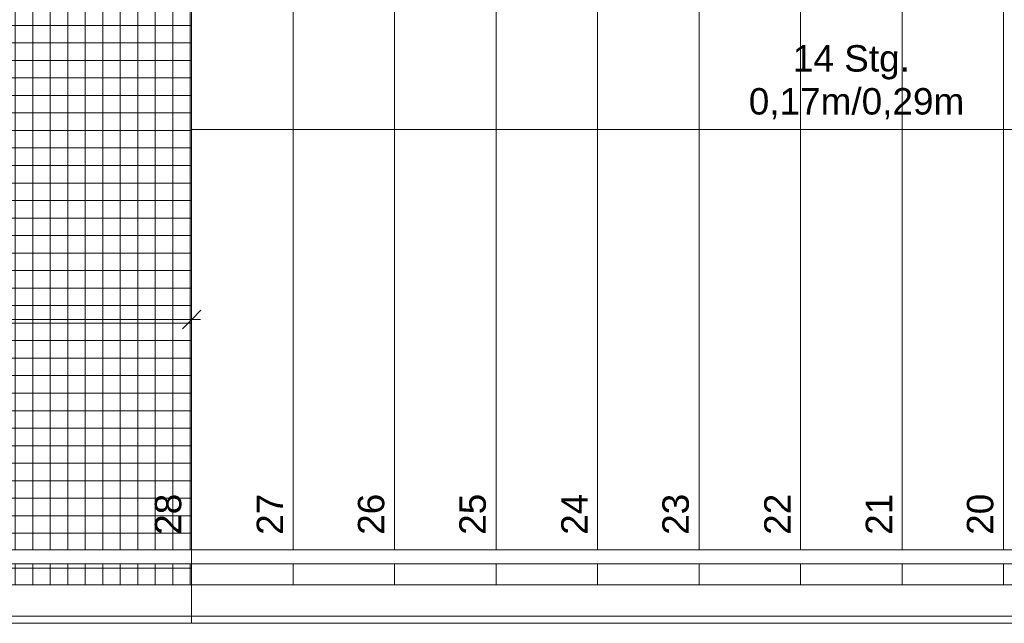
# Model space of a CAD drawing. Header units: metres. Extents: x -180 to 4, y -50 to 6.
# Tile 6 of 44: x -173.34 to -170.52, y -42.96 to -41.23. Entities that reach past the tile are written whole.
import ezdxf

# ---------------------------------------------------------------- set-up
doc = ezdxf.new("R2010")
doc.units = ezdxf.units.M
doc.header["$LTSCALE"] = 0.05
doc.header["$PDMODE"] = 1
doc.header["$PDSIZE"] = -2
for name, pattern in [('9201', [3, 2, -1]), ('Dash Style-1', [1.999894, 0.999947, -0.999947]), ('ISO-02 Strichlinie', [3.81, 3.048, -0.762]), ('Linienart-1', [2.116328, 1.058164, -1.058164])]:
    doc.linetypes.add(name, pattern=pattern)
doc.layers.get('0').update_dxf_attribs({"lineweight": 25})
for name, color, linetype, lineweight, true_color in [('30 -33 Aussenwände- 7 Fassade_ Elemente', 7, 'Continuous', 9, 0x00aacc), ('30 -34 Innenwände- 6 Elemente', 7, 'Continuous', 9, 0xff6633), ('30 -35 Decken- 2.2 Treppen Außen', 7, 'Continuous', 9, 0x009999), ('70 -72 Beschriftung- 1 Beschriftung allgemein', 7, 'Continuous', 9, 0xff6633), ('70 -76 Bemaßung- 2 Allgemein', 7, 'Continuous', 5, 0x6666cc)]:
    doc.layers.add(name, color=color, linetype=linetype, lineweight=lineweight, true_color=true_color)
doc.layers.add('60- 61 allgemeine Ausstattung- 4 Terrassen', color=7, linetype='Continuous', lineweight=9)
doc.layers.add('Keine', color=7, linetype='Continuous', lineweight=9)
doc.styles.add('Arial', font='arial.ttf')
doc.dimstyles.new('k+k_klein', dxfattribs={"dimtxt": 0.160649, "dimasz": 0.05302, "dimexe": 0.05, "dimexo": 0.15, "dimgap": 0.005, "dimtad": 1, "dimdec": 3, "dimtxsty": 'Arial', "dimblk": 'VW_SLASH-2', "dimblk1": 'VW_SLASH-2', "dimblk2": 'VW_SLASH-2', "dimcen": 0, "dimdle": 0.025, "dimadec": 3, "dimazin": 0, "dimtfac": 0.75, "dimtdec": 3, "dimtix": 1, "dimtmove": 0, "dimatfit": 0, "dimldrblk": 'VW_FILLEDARROW', "dimfxl": 0.1, "dimfxlon": 1, "dimfrac": 2, "dimtolj": 1, "dimarcsym": 0})

# ---------------------------------------------------------------- blocks, each defined once
blk = doc.blocks.new('Gruppe-31')
at = {"color": 255, "linetype": '9201', "lineweight": 5, "transparency": 33554508}
blk.add_wipeout([(-170.236, -40.247), (-170.526, -40.247), (-170.526, -42.847), (-170.236, -42.847)], dxfattribs=at).dxf.layer = '30 -35 Decken- 2.2 Treppen Außen'
blk.add_wipeout([(-170.526, -40.247), (-170.816, -40.247), (-170.816, -42.847), (-170.526, -42.847)], dxfattribs=at).dxf.layer = '30 -35 Decken- 2.2 Treppen Außen'
blk.add_wipeout([(-170.816, -40.247), (-171.106, -40.247), (-171.106, -42.847), (-170.816, -42.847)], dxfattribs=at).dxf.layer = '30 -35 Decken- 2.2 Treppen Außen'
blk.add_wipeout([(-171.106, -40.247), (-171.396, -40.247), (-171.396, -42.847), (-171.106, -42.847)], dxfattribs=at).dxf.layer = '30 -35 Decken- 2.2 Treppen Außen'
blk.add_wipeout([(-171.396, -40.247), (-171.686, -40.247), (-171.686, -42.847), (-171.396, -42.847)], dxfattribs=at).dxf.layer = '30 -35 Decken- 2.2 Treppen Außen'
blk.add_wipeout([(-171.686, -40.247), (-171.976, -40.247), (-171.976, -42.847), (-171.686, -42.847)], dxfattribs=at).dxf.layer = '30 -35 Decken- 2.2 Treppen Außen'
blk.add_wipeout([(-171.976, -40.247), (-172.266, -40.247), (-172.266, -42.847), (-171.976, -42.847)], dxfattribs=at).dxf.layer = '30 -35 Decken- 2.2 Treppen Außen'
blk.add_wipeout([(-172.266, -40.247), (-172.556, -40.247), (-172.556, -42.847), (-172.266, -42.847)], dxfattribs=at).dxf.layer = '30 -35 Decken- 2.2 Treppen Außen'
blk.add_wipeout([(-172.556, -40.247), (-172.846, -40.247), (-172.846, -42.847), (-172.556, -42.847)], dxfattribs=at).dxf.layer = '30 -35 Decken- 2.2 Treppen Außen'
blk = doc.blocks.new('Gruppe-35')
at = {"layer": '30 -35 Decken- 2.2 Treppen Außen', "linetype": '9201', "lineweight": 9, "transparency": 33554508}
for p, q in [((-172.846, -40.137), (-172.846, -42.957)), ((-172.556, -40.247), (-172.556, -42.847)), ((-172.266, -40.247), (-172.266, -42.847)), ((-171.976, -40.247), (-171.976, -42.847)), ((-171.686, -40.247), (-171.686, -42.847)), ((-171.396, -40.247), (-171.396, -42.847)), ((-171.106, -40.247), (-171.106, -42.847)), ((-170.816, -40.247), (-170.816, -42.847)), ((-170.526, -40.247), (-170.526, -42.847))]:
    blk.add_line(p, q, dxfattribs=at)
at = {"layer": '30 -35 Decken- 2.2 Treppen Außen', "linetype": '9201', "lineweight": 9, "transparency": 33554508, "flags": 128}
for points in [[(-172.556, -42.847), (-172.846, -42.847)], [(-172.266, -42.847), (-172.556, -42.847)], [(-171.976, -42.847), (-172.266, -42.847)], [(-171.686, -42.847), (-171.976, -42.847)], [(-171.396, -42.847), (-171.686, -42.847)], [(-171.106, -42.847), (-171.396, -42.847)], [(-170.816, -42.847), (-171.106, -42.847)], [(-170.526, -42.847), (-170.816, -42.847)], [(-170.236, -42.847), (-170.526, -42.847)]]:
    blk.add_lwpolyline(points, dxfattribs=at)
blk = doc.blocks.new('Gruppe-38')
at = {"layer": '30 -35 Decken- 2.2 Treppen Außen', "linetype": 'ISO-02 Strichlinie', "lineweight": 9, "transparency": 33554508, "flags": 128}
blk.add_lwpolyline([(-165.401, -41.547), (-172.846, -41.547)], dxfattribs=at)
blk = doc.blocks.new('Gruppe-40')
at = {"layer": '30 -35 Decken- 2.2 Treppen Außen', "linetype": 'Dash Style-1', "lineweight": 9, "transparency": 33554508, "flags": 128}
blk.add_lwpolyline([(-165.6773, -42.847), (-172.846, -42.847), (-172.846, -42.957), (-165.7007, -42.957)], dxfattribs=at)
blk = doc.blocks.new('Gruppe-42')
at = {"color": 255, "linetype": 'Linienart-1'}
blk.add_wipeout([(-165.6646, -42.787), (-172.846, -42.787), (-172.846, -42.747), (-165.6561, -42.747)], dxfattribs=at).dxf.layer = '30 -35 Decken- 2.2 Treppen Außen'
at = {"layer": '30 -35 Decken- 2.2 Treppen Außen', "linetype": 'Linienart-1', "flags": 128}
blk.add_lwpolyline([(-165.6646, -42.787), (-172.846, -42.787), (-172.846, -42.747), (-165.6561, -42.747)], dxfattribs=at)
blk = doc.blocks.new('Gruppe-44')
at = {"color": 255, "linetype": 'Linienart-1'}
blk.add_wipeout([(-165.6965, -42.937), (-172.846, -42.937), (-172.846, -42.847), (-165.6773, -42.847)], dxfattribs=at).dxf.layer = '30 -35 Decken- 2.2 Treppen Außen'
at = {"layer": '30 -35 Decken- 2.2 Treppen Außen', "linetype": 'Linienart-1', "flags": 128}
blk.add_lwpolyline([(-165.6965, -42.937), (-172.846, -42.937), (-172.846, -42.847), (-165.6773, -42.847)], dxfattribs=at)
blk = doc.blocks.new('Gruppe-53')
at = {"layer": '30 -35 Decken- 2.2 Treppen Außen', "insert": (-170.961, -41.5185), "char_height": 0.075516, "attachment_point": 8, "rotation": 0.001, "line_spacing_factor": 0.973705, "style": 'Arial'}
blk.add_mtext('14 Stg.\\P 0,17m/0,29m', dxfattribs=at)
blk = doc.blocks.new('Gruppe-54')
at = {"layer": '30 -35 Decken- 2.2 Treppen Außen', "char_height": 0.07552, "attachment_point": 9, "rotation": 90.001, "line_spacing_factor": 0.973705, "style": 'Arial'}
for s, insert in [('28', (-172.8745, -42.5872)), ('27', (-172.5845, -42.5872)), ('26', (-172.2945, -42.5872)), ('25', (-172.0045, -42.5872)), ('24', (-171.7145, -42.5872)), ('23', (-171.4245, -42.5872)), ('22', (-171.1345, -42.5872)), ('21', (-170.8445, -42.5872)), ('20', (-170.5545, -42.5872))]:
    blk.add_mtext(s, dxfattribs=dict(at, insert=insert))
blk = doc.blocks.new('Gruppe-55')
at = {"layer": '30 -35 Decken- 2.2 Treppen Außen', "transparency": 33554508}
blk.add_blockref('Gruppe-31', (0, 0), dxfattribs=at)
for name in ['Gruppe-35', 'Gruppe-40', 'Gruppe-38']:
    blk.add_blockref(name, (0, 0), dxfattribs=at)
at = {"layer": '30 -35 Decken- 2.2 Treppen Außen'}
for name in ['Gruppe-53', 'Gruppe-54']:
    blk.add_blockref(name, (0, 0), dxfattribs=at)
for name in ['Gruppe-42', 'Gruppe-44']:
    blk.add_blockref(name, (0, 0), dxfattribs=at)
blk = doc.blocks.new('Gruppe-56')
at = {"layer": '30 -35 Decken- 2.2 Treppen Außen', "color": 7, "transparency": 33554687}
blk.add_blockref('Gruppe-55', (0, 0), dxfattribs=at)
blk = doc.blocks.new('Gruppe-57')
at = {"layer": '30 -35 Decken- 2.2 Treppen Außen', "color": 7, "transparency": 33554687}
blk.add_blockref('Gruppe-56', (0, 0), dxfattribs=at)
at = {"layer": '30 -35 Decken- 2.2 Treppen Außen', "color": 0, "flags": 1}
for tag in ['prm0_value', 'prm1_value', 'prm2_value', 'prm3_value', 'prm4_value', 'prm5_value', 'prm6_value', 'prm7_value', 'prm8_value', 'IFC_UUID', 'instanceID', 'prm0_name', 'prm0_type', 'prm1_name', 'prm1_type', 'prm2_name', 'prm2_type', 'prm3_name', 'prm3_type', 'prm4_name', 'prm4_type', 'prm5_name', 'prm5_type', 'prm6_name', 'prm6_type', 'prm7_name', 'prm7_type', 'prm8_name', 'prm8_type']:
    blk.add_attdef(tag, (-172.9927, -42.957), '', height=0.00018, dxfattribs=at)
blk = doc.blocks.new('_00-EG_Tragwerk (2D)')
at = {"layer": '30 -35 Decken- 2.2 Treppen Außen', "transparency": 33554687}
blk.add_blockref('Gruppe-57', (0, 0), dxfattribs=at)
blk = doc.blocks.new('Gruppe-194')
at = {"color": 255, "lineweight": 5}
blk.add_wipeout([(-170.236, -40.247), (-170.526, -40.247), (-170.526, -42.847), (-170.236, -42.847)], dxfattribs=at).dxf.layer = '30 -35 Decken- 2.2 Treppen Außen'
blk.add_wipeout([(-170.526, -40.247), (-170.816, -40.247), (-170.816, -42.847), (-170.526, -42.847)], dxfattribs=at).dxf.layer = '30 -35 Decken- 2.2 Treppen Außen'
blk.add_wipeout([(-170.816, -40.247), (-171.106, -40.247), (-171.106, -42.847), (-170.816, -42.847)], dxfattribs=at).dxf.layer = '30 -35 Decken- 2.2 Treppen Außen'
blk.add_wipeout([(-171.106, -40.247), (-171.396, -40.247), (-171.396, -42.847), (-171.106, -42.847)], dxfattribs=at).dxf.layer = '30 -35 Decken- 2.2 Treppen Außen'
blk.add_wipeout([(-171.396, -40.247), (-171.686, -40.247), (-171.686, -42.847), (-171.396, -42.847)], dxfattribs=at).dxf.layer = '30 -35 Decken- 2.2 Treppen Außen'
blk.add_wipeout([(-171.686, -40.247), (-171.976, -40.247), (-171.976, -42.847), (-171.686, -42.847)], dxfattribs=at).dxf.layer = '30 -35 Decken- 2.2 Treppen Außen'
blk.add_wipeout([(-171.976, -40.247), (-172.266, -40.247), (-172.266, -42.847), (-171.976, -42.847)], dxfattribs=at).dxf.layer = '30 -35 Decken- 2.2 Treppen Außen'
blk.add_wipeout([(-172.266, -40.247), (-172.556, -40.247), (-172.556, -42.847), (-172.266, -42.847)], dxfattribs=at).dxf.layer = '30 -35 Decken- 2.2 Treppen Außen'
blk.add_wipeout([(-172.556, -40.247), (-172.846, -40.247), (-172.846, -42.847), (-172.556, -42.847)], dxfattribs=at).dxf.layer = '30 -35 Decken- 2.2 Treppen Außen'
blk = doc.blocks.new('Gruppe-197')
at = {"layer": '30 -35 Decken- 2.2 Treppen Außen'}
for p, q in [((-172.846, -40.137), (-172.846, -42.957)), ((-172.556, -40.247), (-172.556, -42.847)), ((-172.266, -40.247), (-172.266, -42.847)), ((-171.976, -40.247), (-171.976, -42.847)), ((-171.686, -40.247), (-171.686, -42.847)), ((-171.396, -40.247), (-171.396, -42.847)), ((-171.106, -40.247), (-171.106, -42.847)), ((-170.816, -40.247), (-170.816, -42.847)), ((-170.526, -40.247), (-170.526, -42.847))]:
    blk.add_line(p, q, dxfattribs=at)
at = {"layer": '30 -35 Decken- 2.2 Treppen Außen', "flags": 128}
for points in [[(-172.556, -42.847), (-172.846, -42.847)], [(-172.266, -42.847), (-172.556, -42.847)], [(-171.976, -42.847), (-172.266, -42.847)], [(-171.686, -42.847), (-171.976, -42.847)], [(-171.396, -42.847), (-171.686, -42.847)], [(-171.106, -42.847), (-171.396, -42.847)], [(-170.816, -42.847), (-171.106, -42.847)], [(-170.526, -42.847), (-170.816, -42.847)], [(-170.236, -42.847), (-170.526, -42.847)]]:
    blk.add_lwpolyline(points, dxfattribs=at)
blk = doc.blocks.new('Gruppe-198')
at = {"layer": '30 -35 Decken- 2.2 Treppen Außen', "linetype": 'Continuous', "lineweight": 0, "true_color": 0x009999}
blk.add_hatch(color=134, dxfattribs=at).paths.add_polyline_path([(-172.843, -41.5478), (-172.846, -41.547), (-172.843, -41.5462)])
at = {"layer": '30 -35 Decken- 2.2 Treppen Außen', "color": 134, "lineweight": 5, "true_color": 0x009999, "flags": 128}
blk.add_lwpolyline([(-172.843, -41.5478), (-172.846, -41.547), (-172.843, -41.5462)], close=True, dxfattribs=at)
at = {"layer": '30 -35 Decken- 2.2 Treppen Außen', "flags": 128}
blk.add_lwpolyline([(-163.806, -41.547), (-172.846, -41.547)], dxfattribs=at)
blk = doc.blocks.new('Gruppe-199')
at = {"color": 255}
blk.add_wipeout([(-172.846, -42.957), (-163.806, -42.957), (-163.806, -42.847), (-172.846, -42.847)], dxfattribs=at).dxf.layer = '30 -35 Decken- 2.2 Treppen Außen'
at = {"layer": '30 -35 Decken- 2.2 Treppen Außen', "flags": 128}
blk.add_lwpolyline([(-172.846, -42.957), (-163.806, -42.957), (-163.806, -42.847), (-172.846, -42.847)], close=True, dxfattribs=at)
blk = doc.blocks.new('Gruppe-200')
at = {"color": 255}
blk.add_wipeout([(-163.806, -42.747), (-172.846, -42.747), (-172.846, -42.787), (-163.806, -42.787)], dxfattribs=at).dxf.layer = '30 -35 Decken- 2.2 Treppen Außen'
at = {"layer": '30 -35 Decken- 2.2 Treppen Außen', "flags": 128}
blk.add_lwpolyline([(-163.806, -42.747), (-172.846, -42.747), (-172.846, -42.787), (-163.806, -42.787)], close=True, dxfattribs=at)
blk = doc.blocks.new('Gruppe-201')
at = {"color": 255}
blk.add_wipeout([(-163.806, -42.847), (-172.846, -42.847), (-172.846, -42.937), (-163.806, -42.937)], dxfattribs=at).dxf.layer = '30 -35 Decken- 2.2 Treppen Außen'
at = {"layer": '30 -35 Decken- 2.2 Treppen Außen', "flags": 128}
blk.add_lwpolyline([(-163.806, -42.847), (-172.846, -42.847), (-172.846, -42.937), (-163.806, -42.937)], close=True, dxfattribs=at)
blk = doc.blocks.new('Gruppe-205')
at = {"layer": '30 -35 Decken- 2.2 Treppen Außen', "insert": (-170.961, -41.5185), "char_height": 0.075516, "attachment_point": 8, "rotation": 0.001, "line_spacing_factor": 0.973705, "style": 'Arial'}
blk.add_mtext('14 Stg.\\P 0,17m/0,29m', dxfattribs=at)
blk = doc.blocks.new('Gruppe-206')
at = {"layer": '30 -35 Decken- 2.2 Treppen Außen', "char_height": 0.07552, "attachment_point": 9, "rotation": 90.001, "line_spacing_factor": 0.973705, "style": 'Arial'}
for s, insert in [('28', (-172.8745, -42.5872)), ('27', (-172.5845, -42.5872)), ('26', (-172.2945, -42.5872)), ('25', (-172.0045, -42.5872)), ('24', (-171.7145, -42.5872)), ('23', (-171.4245, -42.5872)), ('22', (-171.1345, -42.5872)), ('21', (-170.8445, -42.5872)), ('20', (-170.5545, -42.5872))]:
    blk.add_mtext(s, dxfattribs=dict(at, insert=insert))
blk = doc.blocks.new('Gruppe-207')
at = {"layer": '30 -35 Decken- 2.2 Treppen Außen'}
blk.add_blockref('Gruppe-194', (0, 0), dxfattribs=at)
for name in ['Gruppe-197', 'Gruppe-198']:
    blk.add_blockref(name, (0, 0), dxfattribs=at)
blk.add_blockref('Gruppe-199', (0, 0), dxfattribs=at)
for name in ['Gruppe-205', 'Gruppe-206', 'Gruppe-200', 'Gruppe-201']:
    blk.add_blockref(name, (0, 0), dxfattribs=at)
blk = doc.blocks.new('Gruppe-208')
at = {"layer": '30 -35 Decken- 2.2 Treppen Außen', "color": 7, "transparency": 33554687}
blk.add_blockref('Gruppe-207', (0, 0), dxfattribs=at)
blk = doc.blocks.new('Gruppe-209')
at = {"layer": '30 -35 Decken- 2.2 Treppen Außen', "color": 7, "transparency": 33554687}
blk.add_blockref('Gruppe-208', (0, 0), dxfattribs=at)
at = {"layer": '30 -35 Decken- 2.2 Treppen Außen', "color": 0, "flags": 1}
for tag in ['IFC_UUID', 'instanceID']:
    blk.add_attdef(tag, (-172.9927, -42.957), '', height=0.00018, dxfattribs=at)
blk = doc.blocks.new('_01-OG1_Tragwerk (2D)')
at = {"layer": '30 -35 Decken- 2.2 Treppen Außen', "transparency": 33554687}
blk.add_blockref('Gruppe-209', (0, 0), dxfattribs=at)
blk = doc.blocks.new('Gruppe-9596')
at = {"layer": '60- 61 allgemeine Ausstattung- 4 Terrassen', "linetype": 'Continuous', "lineweight": 9, "transparency": 33554534}
h = blk.add_hatch(dxfattribs=at)
h.set_pattern_fill('Betonfertigteil  SRF', color=252, style=0, pattern_type=2)
h.set_pattern_definition([(0, (0, 0), (3e-18, 0.05), []), (90, (0, 0), (0.05, 0), [])])
h.paths.add_polyline_path([(-172.846, -40.247), (-173.136, -40.247), (-173.136, -39.717), (-175.736, -39.717), (-175.736, -42.847), (-172.846, -42.847)])
at = {"layer": '60- 61 allgemeine Ausstattung- 4 Terrassen', "color": 252, "linetype": 'Continuous', "true_color": 0x888888, "flags": 128}
blk.add_lwpolyline([(-172.846, -40.247), (-173.136, -40.247), (-173.136, -39.717), (-175.736, -39.717), (-175.736, -42.847), (-172.846, -42.847)], close=True, dxfattribs=at)
blk = doc.blocks.new('Gruppe-9597')
at = {"layer": 'Keine', "color": 7}
blk.add_blockref('Gruppe-9596', (0, 0), dxfattribs=at)
blk = doc.blocks.new('Gruppe-9716')
at = {"color": 255}
blk.add_wipeout([(-175.826, -39.867), (-175.826, -42.937), (-172.846, -42.937), (-172.846, -42.847), (-175.736, -42.847), (-175.736, -39.867)], dxfattribs=at).dxf.layer = '30 -34 Innenwände- 6 Elemente'
at = {"layer": '30 -34 Innenwände- 6 Elemente', "flags": 128}
blk.add_lwpolyline([(-175.826, -39.867), (-175.826, -42.937), (-172.846, -42.937), (-172.846, -42.847), (-175.736, -42.847), (-175.736, -39.867)], close=True, dxfattribs=at)
blk = doc.blocks.new('Gruppe-9717')
at = {"color": 255}
blk.add_wipeout([(-175.676, -39.867), (-175.676, -42.787), (-172.846, -42.787), (-172.846, -42.747), (-175.636, -42.747), (-175.636, -39.867)], dxfattribs=at).dxf.layer = '30 -34 Innenwände- 6 Elemente'
at = {"layer": '30 -34 Innenwände- 6 Elemente', "flags": 128}
blk.add_lwpolyline([(-175.676, -39.867), (-175.676, -42.787), (-172.846, -42.787), (-172.846, -42.747), (-175.636, -42.747), (-175.636, -39.867)], close=True, dxfattribs=at)
blk = doc.blocks.new('Gruppe-9718')
at = {"layer": '30 -34 Innenwände- 6 Elemente', "color": 7, "transparency": 33554687}
blk.add_blockref('Gruppe-9716', (0, 0), dxfattribs=at)
blk.add_blockref('Gruppe-9717', (0, 0), dxfattribs=at)
blk = doc.blocks.new('Gruppe-9719')
at = {"layer": '30 -34 Innenwände- 6 Elemente', "color": 7, "transparency": 33554687}
blk.add_blockref('Gruppe-9718', (0, 0), dxfattribs=at)
at = {"layer": '30 -34 Innenwände- 6 Elemente', "color": 0, "flags": 1}
for tag in ['IFC_UUID', 'instanceID']:
    blk.add_attdef(tag, (-175.826, -42.937), '', height=0.00018, dxfattribs=at)
blk = doc.blocks.new('Gruppe-9722')
at = {"color": 255, "lineweight": 5}
blk.add_wipeout([(-170.236, -40.247), (-170.526, -40.247), (-170.526, -42.847), (-170.236, -42.847)], dxfattribs=at).dxf.layer = '30 -35 Decken- 2.2 Treppen Außen'
blk.add_wipeout([(-170.526, -40.247), (-170.816, -40.247), (-170.816, -42.847), (-170.526, -42.847)], dxfattribs=at).dxf.layer = '30 -35 Decken- 2.2 Treppen Außen'
blk.add_wipeout([(-170.816, -40.247), (-171.106, -40.247), (-171.106, -42.847), (-170.816, -42.847)], dxfattribs=at).dxf.layer = '30 -35 Decken- 2.2 Treppen Außen'
blk.add_wipeout([(-171.106, -40.247), (-171.396, -40.247), (-171.396, -42.847), (-171.106, -42.847)], dxfattribs=at).dxf.layer = '30 -35 Decken- 2.2 Treppen Außen'
blk.add_wipeout([(-171.396, -40.247), (-171.686, -40.247), (-171.686, -42.847), (-171.396, -42.847)], dxfattribs=at).dxf.layer = '30 -35 Decken- 2.2 Treppen Außen'
blk.add_wipeout([(-171.686, -40.247), (-171.976, -40.247), (-171.976, -42.847), (-171.686, -42.847)], dxfattribs=at).dxf.layer = '30 -35 Decken- 2.2 Treppen Außen'
blk.add_wipeout([(-171.976, -40.247), (-172.266, -40.247), (-172.266, -42.847), (-171.976, -42.847)], dxfattribs=at).dxf.layer = '30 -35 Decken- 2.2 Treppen Außen'
blk.add_wipeout([(-172.266, -40.247), (-172.556, -40.247), (-172.556, -42.847), (-172.266, -42.847)], dxfattribs=at).dxf.layer = '30 -35 Decken- 2.2 Treppen Außen'
blk.add_wipeout([(-172.556, -40.247), (-172.846, -40.247), (-172.846, -42.847), (-172.556, -42.847)], dxfattribs=at).dxf.layer = '30 -35 Decken- 2.2 Treppen Außen'
blk = doc.blocks.new('Gruppe-9725')
at = {"layer": '30 -35 Decken- 2.2 Treppen Außen', "color": 7}
for p, q in [((-172.846, -40.137), (-172.846, -42.957)), ((-172.556, -40.247), (-172.556, -42.847)), ((-172.266, -40.247), (-172.266, -42.847)), ((-171.976, -40.247), (-171.976, -42.847)), ((-171.686, -40.247), (-171.686, -42.847)), ((-171.396, -40.247), (-171.396, -42.847)), ((-171.106, -40.247), (-171.106, -42.847)), ((-170.816, -40.247), (-170.816, -42.847)), ((-170.526, -40.247), (-170.526, -42.847))]:
    blk.add_line(p, q, dxfattribs=at)
at = {"layer": '30 -35 Decken- 2.2 Treppen Außen', "color": 7, "flags": 128}
for points in [[(-172.556, -42.847), (-172.846, -42.847)], [(-172.266, -42.847), (-172.556, -42.847)], [(-171.976, -42.847), (-172.266, -42.847)], [(-171.686, -42.847), (-171.976, -42.847)], [(-171.396, -42.847), (-171.686, -42.847)], [(-171.106, -42.847), (-171.396, -42.847)], [(-170.816, -42.847), (-171.106, -42.847)], [(-170.526, -42.847), (-170.816, -42.847)], [(-170.236, -42.847), (-170.526, -42.847)]]:
    blk.add_lwpolyline(points, dxfattribs=at)
blk = doc.blocks.new('Gruppe-9726')
at = {"layer": '30 -35 Decken- 2.2 Treppen Außen', "linetype": 'Continuous', "lineweight": 0}
blk.add_hatch(color=7, dxfattribs=at).paths.add_polyline_path([(-172.843, -41.5478), (-172.846, -41.547), (-172.843, -41.5462)])
at = {"layer": '30 -35 Decken- 2.2 Treppen Außen', "color": 7, "lineweight": 5, "flags": 128}
blk.add_lwpolyline([(-172.843, -41.5478), (-172.846, -41.547), (-172.843, -41.5462)], close=True, dxfattribs=at)
at = {"layer": '30 -35 Decken- 2.2 Treppen Außen', "color": 7, "flags": 128}
blk.add_lwpolyline([(-163.806, -41.547), (-172.846, -41.547)], dxfattribs=at)
blk = doc.blocks.new('Gruppe-9727')
at = {"color": 255}
blk.add_wipeout([(-172.846, -42.957), (-163.806, -42.957), (-163.806, -42.847), (-172.846, -42.847)], dxfattribs=at).dxf.layer = '30 -35 Decken- 2.2 Treppen Außen'
at = {"layer": '30 -35 Decken- 2.2 Treppen Außen', "color": 7, "flags": 128}
blk.add_lwpolyline([(-172.846, -42.957), (-163.806, -42.957), (-163.806, -42.847), (-172.846, -42.847)], close=True, dxfattribs=at)
blk = doc.blocks.new('Gruppe-9728')
at = {"color": 255}
blk.add_wipeout([(-163.806, -42.747), (-172.846, -42.747), (-172.846, -42.787), (-163.806, -42.787)], dxfattribs=at).dxf.layer = '30 -35 Decken- 2.2 Treppen Außen'
at = {"layer": '30 -35 Decken- 2.2 Treppen Außen', "color": 7, "flags": 128}
blk.add_lwpolyline([(-163.806, -42.747), (-172.846, -42.747), (-172.846, -42.787), (-163.806, -42.787)], close=True, dxfattribs=at)
blk = doc.blocks.new('Gruppe-9729')
at = {"color": 255}
blk.add_wipeout([(-163.806, -42.847), (-172.846, -42.847), (-172.846, -42.937), (-163.806, -42.937)], dxfattribs=at).dxf.layer = '30 -35 Decken- 2.2 Treppen Außen'
at = {"layer": '30 -35 Decken- 2.2 Treppen Außen', "color": 7, "flags": 128}
blk.add_lwpolyline([(-163.806, -42.847), (-172.846, -42.847), (-172.846, -42.937), (-163.806, -42.937)], close=True, dxfattribs=at)
blk = doc.blocks.new('Gruppe-9733')
at = {"layer": '30 -35 Decken- 2.2 Treppen Außen', "color": 7, "insert": (-170.961, -41.5185), "char_height": 0.075516, "attachment_point": 8, "rotation": 0.001, "line_spacing_factor": 0.973705, "style": 'Arial'}
blk.add_mtext('14 Stg.\\P 0,17m/0,29m', dxfattribs=at)
blk = doc.blocks.new('Gruppe-9734')
at = {"layer": '30 -35 Decken- 2.2 Treppen Außen', "color": 7, "char_height": 0.07552, "attachment_point": 9, "rotation": 90.001, "line_spacing_factor": 0.973705, "style": 'Arial'}
for s, insert in [('28', (-172.8745, -42.5872)), ('27', (-172.5845, -42.5872)), ('26', (-172.2945, -42.5872)), ('25', (-172.0045, -42.5872)), ('24', (-171.7145, -42.5872)), ('23', (-171.4245, -42.5872)), ('22', (-171.1345, -42.5872)), ('21', (-170.8445, -42.5872)), ('20', (-170.5545, -42.5872))]:
    blk.add_mtext(s, dxfattribs=dict(at, insert=insert))
blk = doc.blocks.new('Gruppe-9735')
at = {"layer": '30 -35 Decken- 2.2 Treppen Außen', "color": 7}
blk.add_blockref('Gruppe-9722', (0, 0), dxfattribs=at)
for name in ['Gruppe-9725', 'Gruppe-9726']:
    blk.add_blockref(name, (0, 0), dxfattribs=at)
blk.add_blockref('Gruppe-9727', (0, 0), dxfattribs=at)
for name in ['Gruppe-9733', 'Gruppe-9734', 'Gruppe-9728', 'Gruppe-9729']:
    blk.add_blockref(name, (0, 0), dxfattribs=at)
blk = doc.blocks.new('Gruppe-9736')
at = {"layer": '30 -35 Decken- 2.2 Treppen Außen', "color": 7, "transparency": 33554687}
blk.add_blockref('Gruppe-9735', (0, 0), dxfattribs=at)
blk = doc.blocks.new('Gruppe-9737')
at = {"layer": '30 -35 Decken- 2.2 Treppen Außen', "color": 7, "transparency": 33554687}
blk.add_blockref('Gruppe-9736', (0, 0), dxfattribs=at)
at = {"layer": '30 -35 Decken- 2.2 Treppen Außen', "color": 0, "flags": 1}
for tag in ['prm0_value', 'prm1_value', 'prm2_value', 'prm3_value', 'prm4_value', 'prm5_value', 'prm6_value', 'prm7_value', 'prm8_value', 'IFC_UUID', 'instanceID', 'prm0_name', 'prm0_type', 'prm1_name', 'prm1_type', 'prm2_name', 'prm2_type', 'prm3_name', 'prm3_type', 'prm4_name', 'prm4_type', 'prm5_name', 'prm5_type', 'prm6_name', 'prm6_type', 'prm7_name', 'prm7_type', 'prm8_name', 'prm8_type']:
    blk.add_attdef(tag, (-172.9927, -42.957), '', height=0.00018, dxfattribs=at)
blk = doc.blocks.new('VW_SLASH-2')
at = {"color": 0, "linetype": 'ByBlock', "lineweight": -2, "transparency": 16777216}
blk.add_line((0.472, 0), (-1, 0), dxfattribs=at)
at = {"color": 0, "lineweight": 5, "transparency": 16777216, "flags": 128}
blk.add_lwpolyline([(0.5, 0.5), (-0.5, -0.5)], dxfattribs=at)
blk = doc.blocks.new('*D10487')
at = {"layer": '70 -76 Bemaßung- 2 Allgemein', "color": 0, "lineweight": -2}
for p, q in [((-175.846, -42.19), (-175.846, -42.04)), ((-172.846, -42.19), (-172.846, -42.04)), ((-172.899, -42.09), (-175.793, -42.09))]:
    blk.add_line(p, q, dxfattribs=at)
at = {"layer": 'Defpoints', "color": 0}
for p in [(-175.846, -42.09), (-175.846, -42.957), (-172.846, -42.957)]:
    blk.add_point(p, dxfattribs=at)
at = {"layer": '70 -76 Bemaßung- 2 Allgemein', "color": 0, "lineweight": -2, "xscale": 0.05302001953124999, "yscale": 0.05302001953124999, "zscale": 0.05302001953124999, "rotation": 180}
blk.add_blockref('VW_SLASH-2', (-175.846, -42.09), dxfattribs=at)
at = {"layer": '70 -76 Bemaßung- 2 Allgemein', "color": 0, "lineweight": -2, "xscale": 0.05302001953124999, "yscale": 0.05302001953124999, "zscale": 0.05302001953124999}
blk.add_blockref('VW_SLASH-2', (-172.846, -42.09), dxfattribs=at)
at = {"layer": '70 -76 Bemaßung- 2 Allgemein', "color": 0, "insert": (-174.346, -42.0245), "char_height": 0.10069, "attachment_point": 5, "style": 'Arial'}
blk.add_mtext('\\A1;3,00', dxfattribs=at)
blk = doc.blocks.new('VW_FILLEDARROW')
at = {"linetype": 'Continuous', "lineweight": 0, "transparency": 16777216}
blk.add_hatch(color=0, dxfattribs=at).paths.add_polyline_path([(-2.829, 0.758), (0, 0), (-2.829, -0.758)])
at = {"color": 0, "lineweight": 5, "transparency": 16777216, "flags": 128}
blk.add_lwpolyline([(-2.829, 0.758), (0, 0), (-2.829, -0.758)], close=True, dxfattribs=at)
blk = doc.blocks.new('_OG2_2D (2D)')
at = {"layer": '30 -33 Aussenwände- 7 Fassade_ Elemente', "flags": 128}
blk.add_lwpolyline([(-160.61099996, -39.83704198), (-173.02599996, -39.83704198), (-173.02599996, -40.13704198), (-172.81099996, -40.13704198), (-172.81099996, -42.95704198), (-175.84599996, -42.95704198), (-175.84599996, -39.86704198)], dxfattribs=at)
at = {"layer": '70 -72 Beschriftung- 1 Beschriftung allgemein', "color": 7}
blk.add_blockref('Gruppe-9597', (0, 0), dxfattribs=at)
at = {"layer": '30 -34 Innenwände- 6 Elemente'}
blk.add_blockref('Gruppe-9719', (0, 0), dxfattribs=at)
at = {"layer": '30 -35 Decken- 2.2 Treppen Außen', "transparency": 33554687}
blk.add_blockref('Gruppe-9737', (0, 0), dxfattribs=at)
at = {"layer": '70 -76 Bemaßung- 2 Allgemein'}
dim = blk.add_linear_dim(base=(-175.84599996, -42.09), p1=(-172.84599996, -42.95704198), p2=(-175.84599996, -42.95704198), text='3,00', dimstyle='k+k_klein', override={"dimtxt": 0.100689, "dimgap": 0.005, "dimdec": 8, "dimpost": '<>', "dimtxsty": 'Arial', "dimtmove": 2}, dxfattribs=at)
dim.commit()
dim.dimension.update_dxf_attribs({"geometry": '*D10487', "text_midpoint": (-174.34599996, -42.02453646)})

msp = doc.modelspace()

# ---------------------------------------------------------------- block references
at = {"layer": '30 -35 Decken- 2.2 Treppen Außen', "color": 1}
msp.add_blockref('_00-EG_Tragwerk (2D)', (0, 0), dxfattribs=at)

# ---------------------------------------------------------------- next in the draw order: block references
msp.add_blockref('_01-OG1_Tragwerk (2D)', (0, 0), dxfattribs=at)

# ---------------------------------------------------------------- next in the draw order: block references
at = {"layer": 'Keine', "color": 1}
msp.add_blockref('_OG2_2D (2D)', (0, 0), dxfattribs=at)

doc.saveas('drawing.dxf')
